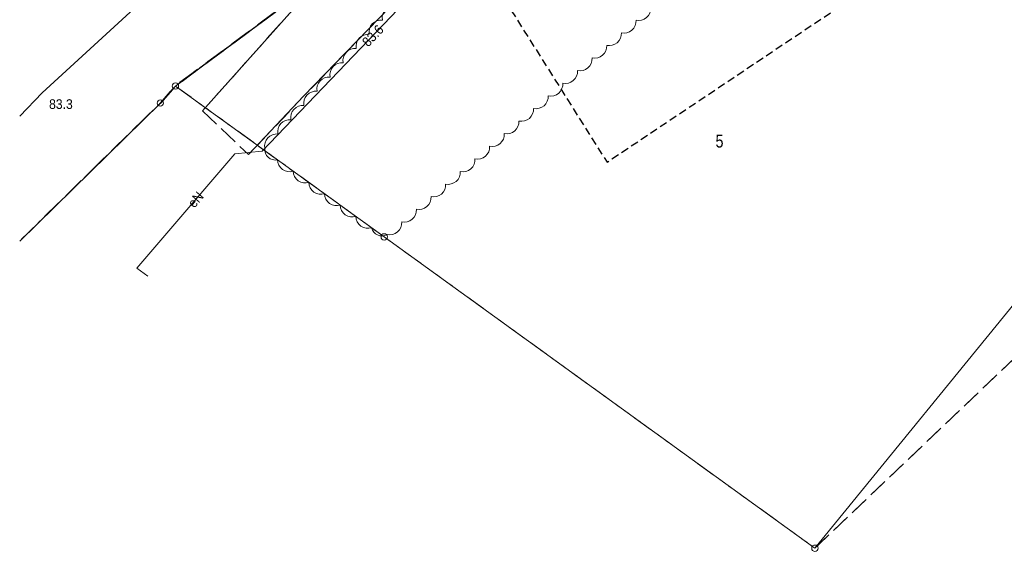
# Model space of a CAD drawing. Header units: metres. Extents: x 6540907 to 6541833, y 5893434 to 5894895.
# Tile 225 of 256: x 6540907 to 6540983, y 5894571 to 5894612. Entities that reach past the tile are written whole.
import ezdxf
from ezdxf.enums import TextEntityAlignment as Align

# ---------------------------------------------------------------- set-up
doc = ezdxf.new("R2010")
doc.units = ezdxf.units.M
doc.header["$MEASUREMENT"] = 0
for name, pattern in [('1.5_0.5', [2, 1.5, -0.5]), ('1.5_1.0', [2.5, 1.5, -1]), ('2', [0.9, 0.6, -0.3]), ('219-500', [0, 0]), ('egkk-500', [2, 1.5, -0.5]), ('egug-500', [1, 0.5, -0.5])]:
    doc.linetypes.add(name, pattern=pattern)
doc.layers.get('0').update_dxf_attribs({"color": 2, "linetype": 'CONTINUOUS', "lineweight": 5})
for name, color, linetype, lineweight in [('202-punkt graniczny', 251, 'CONTINUOUS', 9), ('211-numer działki ewidencyjnej', 156, 'CONTINUOUS', 9), ('216-obręb ewidencyjny', 251, 'CONTINUOUS', 9), ('217-kontur klasyfikacyjny', 251, 'CONTINUOUS', 9), ('218-kontur użytku gruntowego', 251, 'CONTINUOUS', 9), ('219-działka ewidencyjna', 152, 'CONTINUOUS', 18), ('jezdnia', 251, 'CONTINUOUS', 9), ('krawężnik', 251, 'CONTINUOUS', 9), ('pikieta naturalna', 251, 'CONTINUOUS', 9), ('pikieta naturalna-Atr2', 251, 'CONTINUOUS', 9), ('przewód elektroenergetyczny podziemny', 251, 'CONTINUOUS', 9), ('przewód elektroenergetyczny podziemny-Atr1', 251, 'CONTINUOUS', 9), ('rzędna', 251, 'CONTINUOUS', 9), ('rzędna-Atr2', 251, 'CONTINUOUS', 9), ('woda stojąca', 251, 'CONTINUOUS', 9), ('Zakres', 252, 'CONTINUOUS', 15)]:
    doc.layers.add(name, color=color, linetype=linetype, lineweight=lineweight)
doc.layers.add('z_i_masywy_grupy', color=7, linetype='CONTINUOUS', lineweight=13, true_color=0x7f926c)
doc.styles.get("Standard").update_dxf_attribs({"font": 'Arial', "width": 0.75})

# ---------------------------------------------------------------- blocks, each defined once
blk = doc.blocks.new('202')
at = {"color": 0, "linetype": 'Continuous', "lineweight": 0}
blk.add_circle((0, 0), 0.25, dxfattribs=at)
blk = doc.blocks.new('PW01')
at = {"linetype": 'Continuous', "lineweight": 13}
h = blk.add_hatch(color=0, dxfattribs=at)
edge = h.paths.add_edge_path()
edge.add_arc((0, 0), 0.045, 0, 360)

msp = doc.modelspace()

# ---------------------------------------------------------------- linework, layer by layer
at = {"layer": '216-obręb ewidencyjny', "linetype": '1.5_1.0', "lineweight": 35, "flags": 128}
for points in [[(6540907.06, 5894594.95), (6540917.97, 5894605.67), (6540919.14, 5894606.99), (6540986.55, 5894656.94), (6541000.71, 5894678.68), (6541018.98, 5894706.66), (6541073.42, 5894744), (6541168.23, 5894793.92), (6541196.88, 5894795.5), (6541244.66, 5894772.66), (6541308.83, 5894747.75), (6541372.49, 5894762.8), (6541415.18, 5894750.34), (6541528.91, 5894660.42), (6541669.76, 5894597.96), (6541682.61, 5894575.032)], [(6541682.61, 5894575.032), (6541669.76, 5894597.96), (6541528.91, 5894660.42), (6541415.18, 5894750.34), (6541372.49, 5894762.8), (6541308.83, 5894747.75), (6541244.66, 5894772.66), (6541196.88, 5894795.5), (6541168.23, 5894793.92), (6541073.42, 5894744), (6541018.98, 5894706.66), (6541000.71, 5894678.68), (6540986.55, 5894656.94), (6540919.14, 5894606.99), (6540917.97, 5894605.67), (6540907.06, 5894594.95)]]:
    msp.add_lwpolyline(points, dxfattribs=at)
at = {"layer": '217-kontur klasyfikacyjny', "linetype": 'egkk-500', "lineweight": 18, "flags": 128}
for points in [[(6540986.55, 5894656.94), (6540919.14, 5894606.99)], [(6540919.14, 5894606.99), (6540935.34, 5894595.27)], [(6540935.34, 5894595.27), (6540968.75, 5894571.09)], [(6540968.75, 5894571.09), (6540988.45, 5894589.87)]]:
    msp.add_lwpolyline(points, dxfattribs=at)
at = {"layer": '218-kontur użytku gruntowego', "linetype": 'egug-500', "lineweight": 18, "flags": 128}
for points in [[(6540986.55, 5894656.94), (6540919.14, 5894606.99)], [(6540919.14, 5894606.99), (6540986.55, 5894656.94)], [(6540917.97, 5894605.67), (6540919.14, 5894606.99)], [(6540919.14, 5894606.99), (6540935.34, 5894595.27)], [(6540907.06, 5894594.95), (6540917.97, 5894605.67)], [(6540935.34, 5894595.27), (6540968.75, 5894571.09)], [(6540968.75, 5894571.09), (6540988.45, 5894589.87)]]:
    msp.add_lwpolyline(points, dxfattribs=at)
at = {"layer": '219-działka ewidencyjna', "linetype": '219-500', "lineweight": 18, "flags": 128}
for points in [[(6540986.55, 5894656.94), (6540919.14, 5894606.99)], [(6540919.14, 5894606.99), (6540917.97, 5894605.67)], [(6540919.14, 5894606.99), (6540935.34, 5894595.27)], [(6540917.97, 5894605.67), (6540907.06, 5894594.95)], [(6540968.75, 5894571.09), (6540935.34, 5894595.27)], [(6540968.75, 5894571.09), (6540985.79, 5894592.01)]]:
    msp.add_lwpolyline(points, dxfattribs=at)
at = {"layer": 'jezdnia', "linetype": '1.5_0.5', "lineweight": 18, "flags": 128}
msp.add_lwpolyline([(6540921.23, 5894605.05), (6540924.81, 5894601.67), (6540929.08, 5894606.19), (6540942.44, 5894620.02), (6540948.83, 5894623.79), (6540957.35, 5894628.76), (6540959.24, 5894629.81), (6540967.4, 5894634.55), (6540969.59, 5894635.85), (6540972.14, 5894637.25), (6540973.93, 5894638.25), (6540977.19, 5894640.14), (6540983.03, 5894644.03), (6540987.16, 5894647.58), (6540988.5, 5894648.92), (6540993.97, 5894654.37), (6540998.31, 5894659.28), (6541001.31, 5894663.47), (6541002.44, 5894665.09), (6541003.89, 5894667.1), (6541005.24, 5894668.32), (6541007.68, 5894669.24), (6541010.72, 5894669.61), (6541014.25, 5894668.97), (6541018.77, 5894667.17), (6541020.68, 5894669.15), (6541015.79, 5894673.86), (6541014.35, 5894676.09), (6541014.44, 5894678.61), (6541015.79, 5894680.18), (6541031.2, 5894689.84), (6541029.11, 5894692.69), (6541014.27, 5894684.26), (6541013.09, 5894684.37), (6541012.73, 5894685.4), (6541014.9, 5894692.15), (6541015.56, 5894693.88), (6541016.28, 5894695.59), (6541018.17, 5894699.07), (6541014.81, 5894700.78), (6541010.45, 5894690.39), (6541005.96, 5894679.21), (6541002.87, 5894672.96), (6540997.93, 5894665.38), (6540994.91, 5894661.36), (6540988.4, 5894654.29), (6540982.23, 5894648.52), (6540975.63, 5894643.9), (6540966.12, 5894638.38), (6540958.27, 5894634.05), (6540948.75, 5894628.54), (6540936.8, 5894621.09), (6540932.82, 5894618.05)], close=True, dxfattribs=at)
at = {"layer": 'krawężnik', "linetype": 'Continuous', "lineweight": 25, "flags": 128}
for points in [[(6540924.81, 5894601.67), (6540929.08, 5894606.19), (6540942.44, 5894620.02), (6540948.83, 5894623.79), (6540957.35, 5894628.76), (6540959.24, 5894629.81), (6540967.4, 5894634.55), (6540969.59, 5894635.85), (6540972.14, 5894637.25), (6540973.93, 5894638.25), (6540977.19, 5894640.14), (6540983.03, 5894644.03), (6540987.16, 5894647.58), (6540988.5, 5894648.92), (6540993.97, 5894654.37), (6540998.31, 5894659.28), (6541001.31, 5894663.47), (6541002.44, 5894665.09), (6541003.89, 5894667.1), (6541005.24, 5894668.32), (6541007.68, 5894669.24), (6541010.72, 5894669.61), (6541014.25, 5894668.97), (6541018.77, 5894667.17)], [(6540948.75, 5894628.54), (6540936.8, 5894621.09), (6540932.82, 5894618.05), (6540921.23, 5894605.05)]]:
    msp.add_lwpolyline(points, dxfattribs=at)
at = {"layer": 'przewód elektroenergetyczny podziemny', "linetype": 'Continuous', "lineweight": 18, "flags": 128}
msp.add_lwpolyline([(6540916.99, 5894592.22), (6540916.14, 5894592.83), (6540923.76, 5894601.73), (6540925.86, 5894601.93), (6540935.31, 5894611.79), (6540939.01, 5894615.69), (6540943.19, 5894619.44), (6540954.1, 5894625.15), (6540953.59, 5894626.07)], dxfattribs=at)
at = {"layer": 'woda stojąca', "linetype": 'Continuous', "lineweight": 18, "flags": 128}
msp.add_lwpolyline([(6540907.06, 5894604.637), (6540908.8, 5894606.46), (6540915.93, 5894613.01), (6540921.96, 5894617.84), (6540933.44, 5894630.71), (6540944.84, 5894638.9), (6540956.32, 5894647.9), (6540968.69, 5894658.31), (6540976.33, 5894664.3), (6540989.91, 5894679.84), (6540994.84, 5894687.67)], dxfattribs=at)
at = {"layer": 'z_i_masywy_grupy', "linetype": 'Continuous'}
msp.add_lwpolyline([(6540936.207, 5894613.217, 0.5), (6540935.193, 5894612.111, 0.5), (6540934.18, 5894611.005, 0.5), (6540933.167, 5894609.899, 0.5), (6540932.153, 5894608.793, 0.5), (6540931.14, 5894607.687, 0.5), (6540930.127, 5894606.581, 0.5), (6540929.113, 5894605.475, 0.5), (6540928.1, 5894604.369, 0.5), (6540927.087, 5894603.263, 0.5), (6540926.073, 5894602.157, 0.5), (6540927.066, 5894601.256, 0.5), (6540928.282, 5894600.376, 0.5), (6540929.497, 5894599.497, 0.5), (6540930.712, 5894598.618, 0.5), (6540931.928, 5894597.739, 0.5), (6540933.143, 5894596.859, 0.5), (6540934.358, 5894595.98, 0.5), (6540935.558, 5894595.458, 0.5), (6540936.695, 5894596.437, 0.5), (6540937.831, 5894597.417, 0.5), (6540938.967, 5894598.396, 0.5), (6540940.103, 5894599.375, 0.5), (6540941.24, 5894600.354, 0.5), (6540942.376, 5894601.334, 0.5), (6540943.512, 5894602.313, 0.5), (6540944.648, 5894603.292, 0.5), (6540945.785, 5894604.271, 0.5), (6540946.921, 5894605.251, 0.5), (6540948.057, 5894606.23, 0.5), (6540949.194, 5894607.209, 0.5), (6540950.33, 5894608.188, 0.5), (6540951.466, 5894609.167, 0.5), (6540952.602, 5894610.147, 0.5), (6540953.739, 5894611.126, 0.5), (6540954.875, 5894612.105, 0.5), (6540956.011, 5894613.084, 0.5)], format="xyb", dxfattribs=at)
at = {"layer": 'Zakres', "linetype": '2', "lineweight": 25, "flags": 128}
msp.add_lwpolyline([(6540930.81, 5894635.71), (6540952.62, 5894601.07), (6541020.61, 5894646.61), (6541060.25, 5894653.6), (6541133.37, 5894575.35), (6541132.66, 5894490.36), (6541235.67, 5894528.91), (6541230.54, 5894570.6), (6541183.33, 5894595.57), (6541196.93, 5894664.31), (6541212.33, 5894670.08), (6541232.27, 5894677.4), (6541273.87, 5894666.3), (6541300.52, 5894668.1), (6541358.25, 5894655.91), (6541525.85, 5894564.12), (6541649.47, 5894550.16), (6541682.61, 5894587.198)], dxfattribs=at)

# ---------------------------------------------------------------- block references
at = {"layer": '202-punkt graniczny', "linetype": 'Continuous', "lineweight": 18}
for p in [(6540919.14, 5894606.99), (6540917.97, 5894605.67), (6540935.34, 5894595.27), (6540968.75, 5894571.09)]:
    msp.add_blockref('202', p, dxfattribs=at)
at = {"layer": 'pikieta naturalna', "linetype": 'Continuous', "lineweight": 13}
msp.add_blockref('PW01', (6540908.8, 5894606.46), dxfattribs=at)
at = {"layer": 'rzędna', "linetype": 'Continuous', "lineweight": 18}
msp.add_blockref('PW01', (6540935.31, 5894611.79), dxfattribs=at)

# ---------------------------------------------------------------- texts
at = {"layer": '211-numer działki ewidencyjnej', "linetype": 'Continuous', "lineweight": 18, "width": 0.79}
msp.add_text('5', height=1, dxfattribs=at).set_placement((6540961.04, 5894603.21), align=Align.TOP_LEFT)
at = {"layer": 'pikieta naturalna-Atr2', "width": 0.9}
msp.add_text('83.3', height=0.75, dxfattribs=at).set_placement((6540909.34, 5894605.21))
at = {"layer": 'przewód elektroenergetyczny podziemny-Atr1', "width": 0.9}
msp.add_text('eN', height=0.75, rotation=49.43, dxfattribs=at).set_placement((6540920.32, 5894597.71), align=Align.MIDDLE_LEFT)
at = {"layer": 'rzędna-Atr2', "width": 0.9}
msp.add_text('83.6', height=0.75, rotation=46.216, dxfattribs=at).set_placement((6540933.82, 5894610.24), align=Align.MIDDLE_LEFT)

doc.saveas('drawing.dxf')
